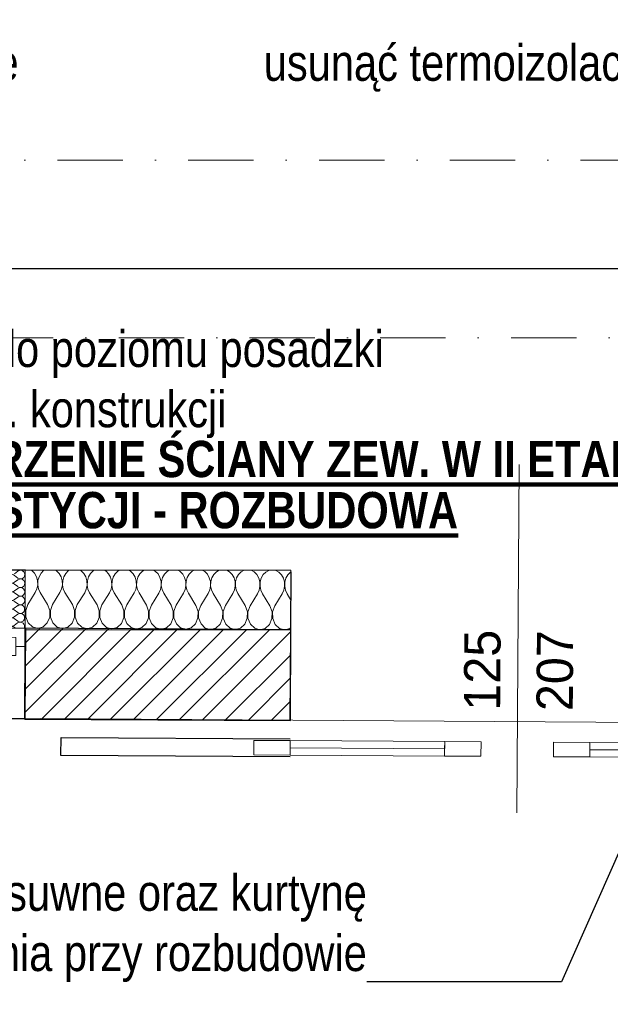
# Model space of a CAD drawing. Header units: millimetres. Extents: x 172139 to 266886, y 98118 to 138225.
# Tile 94 of 123: x 227330 to 228956, y 119498 to 122212. Entities that reach past the tile are written whole.
import ezdxf
from ezdxf.enums import TextEntityAlignment as Align

# ---------------------------------------------------------------- set-up
doc = ezdxf.new("R2010")
doc.units = ezdxf.units.MM
doc.header["$MEASUREMENT"] = 0
doc.linetypes.add('Kropki i Kreski', pattern=[360, 180, -90, 0, -90])
doc.linetypes.add('Wipeout_Contour', pattern=[1000, 0, -1000])
for name, color, linetype in [('Drzwi ArchiCAD', 7, 'Continuous'), ('Konstrukcja - Siatki mod', 7, 'Continuous'), ('KR_INW', 7, 'Continuous'), ('NAPIS_SODON', 7, 'Continuous'), ('ROZBUDOWA_WYBURZENIA_KONSTRUKCYJNE', 7, 'Continuous'), ('Znaczniki drzwi ArchiCADa', 7, 'Continuous')]:
    doc.layers.add(name, color=color, linetype=linetype)
for name, color, linetype, lineweight, true_color in [('Drzwi ArchiCAD_Nr_pióra__48', 7, 'Continuous', 15, 0xa80f02), ('Konstrukcja - Siatki mod_Nr_pióra__48', 7, 'Continuous', 15, 0xa80f02), ('Okna ArchiCADa_Nr_pióra__48', 7, 'Continuous', 15, 0xa80f02), ('ROZBUDOWA_WYBURZENIA_KONSTRUKCYJNE_Nr_pióra__48', 7, 'Continuous', 15, 0xa80f02), ('WN_KR_WYBURZENIA_Nr_pióra__8', 7, 'Continuous', 100, 0xa80f02), ('Znaczniki drzwi ArchiCADa_Nr_pióra__20', 7, 'Continuous', 13, 0xb00000)]:
    doc.layers.add(name, color=color, linetype=linetype, lineweight=lineweight, true_color=true_color)
for name, color, linetype, lineweight in [('Konstrukcja - Siatki mod_Nr_pióra__1', 7, 'Continuous', 13), ('KR_INW_Nr_pióra__101', 252, 'Continuous', 5), ('KR_INW_Nr_pióra__27', 7, 'Continuous', 25), ('NAPIS_SODON_Nr_pióra__1', 7, 'Continuous', 13), ('NAPIS_SODON_Nr_pióra__121', 255, 'Continuous', 0), ('PRZEBUDOWA_WYBURZENIA_OPIS_Nr_pióra__1', 7, 'Continuous', 13), ('ROZBUDOWA_WYBURZENIA_KONSTRUKCYJNE_Nr_pióra__21', 7, 'Continuous', 25), ('ROZBUDOWA_WYBURZENIA_KONSTRUKCYJNE_Nr_pióra__27', 7, 'Continuous', 25), ('ROZBUDOWA_WYBURZENIA_KONSTRUKCYJNE_Nr_pióra__47', 7, 'Continuous', 15), ('STREFA_WYBURZENIA_Nr_pióra__121', 255, 'Continuous', 0), ('Znaczniki drzwi ArchiCADa_Nr_pióra__7', 7, 'Continuous', 13)]:
    doc.layers.add(name, color=color, linetype=linetype, lineweight=lineweight)
doc.styles.add('GENERATED_STYLE_1', font='txt')
doc.styles.add('GENERATED_STYLE_2', font='txt')
doc.linetypes.add('X', pattern='A,0,[1,20231130_A.01.3_WYBURZENIA1.Shx,S=2.380952,R=0,X=0,Y=0],-300,0', length=300)
doc.dimstyles.new('GENERATED_STYLE__3', dxfattribs={"dimtxt": 0.18, "dimasz": 91.2, "dimexe": 0.18, "dimexo": 0.0625, "dimgap": 0.09, "dimtad": 0, "dimtih": 1, "dimtoh": 1, "dimdec": 4, "dimzin": 0, "dimdsep": 46, "dimcen": 0.09, "dimadec": 0, "dimazin": 0, "dimtfac": 1, "dimtdec": 4, "dimtmove": 0, "dimatfit": 3, "dimldrblk": 'ARROWHEAD_5', "dimfxl": 0, "dimtolj": 1, "dimtzin": 0, "dimarcsym": 0})
pattern_1 = [(45, (0, 0), (-31.819804, 31.819804), [])]

# ---------------------------------------------------------------- blocks, each defined once
blk = doc.blocks.new('*X88')
at = {"layer": 'ROZBUDOWA_WYBURZENIA_KONSTRUKCYJNE_Nr_pióra__48', "linetype": 'Continuous'}
for p, q in [((227362.3, 120694.7), (227363.8, 120693.9)), ((227363.8, 120693.9), (227371, 120686.6)), ((227371, 120686.6), (227376.3, 120677.1)), ((227376.3, 120677.1), (227379.3, 120666.3)), ((227380.5, 120666.3), (227383.5, 120677.1)), ((227383.5, 120677.1), (227388.8, 120686.5)), ((227388.8, 120686.5), (227396, 120693.7)), ((227396, 120693.7), (227397.9, 120694.7)), ((227429.6, 120694.7), (227431.8, 120693.5)), ((227431.8, 120693.5), (227439, 120686.2)), ((227439, 120686.2), (227444.3, 120676.7)), ((227444.3, 120676.7), (227447.3, 120665.9)), ((227448.5, 120665.9), (227451.5, 120676.7)), ((227451.5, 120676.7), (227456.8, 120686)), ((227456.8, 120686), (227464, 120693.3)), ((227464, 120693.3), (227466.6, 120694.7)), ((227496.8, 120694.7), (227499.8, 120693.1)), ((227499.8, 120693.1), (227507, 120685.7)), ((227507, 120685.7), (227512.3, 120676.3)), ((227512.3, 120676.3), (227515.3, 120665.5)), ((227516.5, 120665.5), (227519.5, 120676.3)), ((227519.5, 120676.3), (227524.8, 120685.6)), ((227524.8, 120685.6), (227532, 120692.9)), ((227532, 120692.9), (227535.4, 120694.7)), ((227564, 120694.7), (227567.8, 120692.6)), ((227567.8, 120692.6), (227575, 120685.3)), ((227575, 120685.3), (227580.3, 120675.9)), ((227580.3, 120675.9), (227583.3, 120665)), ((227584.5, 120665), (227587.5, 120675.8)), ((227587.5, 120675.8), (227592.8, 120685.2)), ((227592.8, 120685.2), (227600, 120692.4)), ((227600, 120692.4), (227604.2, 120694.7)), ((227631.2, 120694.7), (227635.7, 120692.2)), ((227635.7, 120692.2), (227643, 120684.9)), ((227643, 120684.9), (227648.3, 120675.5)), ((227648.3, 120675.5), (227651.3, 120664.6)), ((227652.5, 120664.6), (227655.5, 120675.4)), ((227655.5, 120675.4), (227660.8, 120684.8)), ((227660.8, 120684.8), (227668, 120692)), ((227668, 120692), (227673, 120694.7)), ((227698.4, 120694.7), (227703.7, 120691.8)), ((227703.7, 120691.8), (227711, 120684.5)), ((227711, 120684.5), (227716.3, 120675)), ((227716.3, 120675), (227719.3, 120664.2)), ((227720.5, 120664.2), (227723.5, 120675)), ((227723.5, 120675), (227728.8, 120684.4)), ((227728.8, 120684.4), (227736, 120691.6)), ((227736, 120691.6), (227741.8, 120694.7)), ((227765.7, 120694.7), (227771.7, 120691.4)), ((227771.7, 120691.4), (227779, 120684.1)), ((227779, 120684.1), (227784.3, 120674.6)), ((227784.3, 120674.6), (227787.3, 120663.8)), ((227788.5, 120663.8), (227791.4, 120674.6)), ((227791.4, 120674.6), (227796.8, 120683.9)), ((227796.8, 120683.9), (227804, 120691.2)), ((227804, 120691.2), (227810.6, 120694.7)), ((227832.9, 120694.7), (227839.7, 120691)), ((227839.7, 120691), (227847, 120683.6)), ((227847, 120683.6), (227852.3, 120674.2)), ((227852.3, 120674.2), (227855.3, 120663.4)), ((227856.4, 120663.4), (227859.4, 120674.2)), ((227859.4, 120674.2), (227864.8, 120683.5)), ((227864.8, 120683.5), (227872, 120690.8)), ((227872, 120690.8), (227879.4, 120694.7)), ((227900.1, 120694.7), (227907.7, 120690.5)), ((227907.7, 120690.5), (227914.9, 120683.2)), ((227914.9, 120683.2), (227920.3, 120673.8)), ((227920.3, 120673.8), (227923.3, 120662.9)), ((227924.4, 120662.9), (227927.4, 120673.7)), ((227927.4, 120673.7), (227932.8, 120683.1)), ((227932.8, 120683.1), (227940, 120690.4)), ((227940, 120690.4), (227948.1, 120694.7)), ((227967.3, 120694.7), (227975.7, 120690.1)), ((227975.7, 120690.1), (227982.9, 120682.8)), ((227982.9, 120682.8), (227988.3, 120673.4)), ((227988.3, 120673.4), (227991.3, 120662.5)), ((227992.4, 120662.5), (227995.4, 120673.3)), ((227995.4, 120673.3), (228000.7, 120682.7)), ((228000.7, 120682.7), (228008, 120689.9)), ((228008, 120689.9), (228016.6, 120694.5)), ((228016.6, 120694.5), (228017.8, 120694.7)), ((228033.3, 120694.7), (228035.1, 120694.4)), ((228035.1, 120694.4), (228043.7, 120689.7)), ((228043.7, 120689.7), (228050.9, 120682.4)), ((228050.9, 120682.4), (228056.3, 120672.9)), ((228056.3, 120672.9), (228059.2, 120662.1)), ((228060.4, 120662.1), (228063.4, 120672.9)), ((228063.4, 120672.9), (228068.7, 120682.3)), ((228068.7, 120682.3), (228076, 120689.5)), ((228076, 120689.5), (228077, 120690)), ((227377.6, 120643.8), (227373.1, 120633.8)), ((227379.8, 120654.9), (227377.6, 120643.8)), ((227379.3, 120666.3), (227379.8, 120654.9)), ((227380, 120654.9), (227380.5, 120666.3)), ((227382.1, 120643.8), (227380, 120654.9)), ((227386.7, 120633.7), (227382.1, 120643.8)), ((227447.7, 120654.5), (227445.6, 120643.4)), ((227447.3, 120665.9), (227447.7, 120654.5)), ((227448, 120654.5), (227448.5, 120665.9)), ((227450.1, 120643.3), (227448, 120654.5)), ((227515.7, 120654.1), (227513.6, 120642.9)), ((227515.3, 120665.5), (227515.7, 120654.1)), ((227516, 120654.1), (227516.5, 120665.5)), ((227518.1, 120642.9), (227516, 120654.1)), ((227583.7, 120653.6), (227581.6, 120642.5)), ((227583.3, 120665), (227583.7, 120653.6)), ((227584, 120653.6), (227584.5, 120665)), ((227586.1, 120642.5), (227584, 120653.6)), ((227651.7, 120653.2), (227649.6, 120642.1)), ((227651.3, 120664.6), (227651.7, 120653.2)), ((227652, 120653.2), (227652.5, 120664.6)), ((227654.1, 120642.1), (227652, 120653.2)), ((227719.7, 120652.8), (227717.6, 120641.7)), ((227719.3, 120664.2), (227719.7, 120652.8)), ((227720, 120652.8), (227720.5, 120664.2)), ((227722.1, 120641.7), (227720, 120652.8)), ((227787.7, 120652.4), (227785.6, 120641.3)), ((227787.3, 120663.8), (227787.7, 120652.4)), ((227788, 120652.4), (227788.5, 120663.8)), ((227790.1, 120641.2), (227788, 120652.4)), ((227855.7, 120652), (227853.6, 120640.9)), ((227855.3, 120663.4), (227855.7, 120652)), ((227856, 120652), (227856.4, 120663.4)), ((227858.1, 120640.8), (227856, 120652)), ((227923.7, 120651.5), (227921.6, 120640.4)), ((227923.3, 120662.9), (227923.7, 120651.5)), ((227924, 120651.5), (227924.4, 120662.9)), ((227926.1, 120640.4), (227924, 120651.5)), ((227991.7, 120651.1), (227989.6, 120640)), ((227991.3, 120662.5), (227991.7, 120651.1)), ((227992, 120651.1), (227992.4, 120662.5)), ((227994.1, 120640), (227992, 120651.1)), ((228059.7, 120650.7), (228057.6, 120639.6)), ((228059.2, 120662.1), (228059.7, 120650.7)), ((228060, 120650.7), (228060.4, 120662.1)), ((228062.1, 120639.6), (228060, 120650.7)), ((227352.7, 120600.8), (227373.1, 120633.8)), ((227407.1, 120600.5), (227386.7, 120633.7)), ((227420.7, 120600.4), (227441.1, 120633.4)), ((227445.6, 120643.4), (227441.1, 120633.4)), ((227454.7, 120633.3), (227450.1, 120643.3)), ((227475.1, 120600.1), (227454.7, 120633.3)), ((227488.7, 120600), (227509.1, 120633)), ((227513.6, 120642.9), (227509.1, 120633)), ((227522.7, 120632.9), (227518.1, 120642.9)), ((227543.1, 120599.7), (227522.7, 120632.9)), ((227556.7, 120599.6), (227577.1, 120632.6)), ((227581.6, 120642.5), (227577.1, 120632.6)), ((227590.7, 120632.5), (227586.1, 120642.5)), ((227611.1, 120599.3), (227590.7, 120632.5)), ((227624.7, 120599.2), (227645.1, 120632.1)), ((227649.6, 120642.1), (227645.1, 120632.1)), ((227658.7, 120632.1), (227654.1, 120642.1)), ((227679.1, 120598.8), (227658.7, 120632.1)), ((227692.7, 120598.8), (227713.1, 120631.7)), ((227717.6, 120641.7), (227713.1, 120631.7)), ((227726.7, 120631.6), (227722.1, 120641.7)), ((227747.1, 120598.4), (227726.7, 120631.6)), ((227760.7, 120598.3), (227781.1, 120631.3)), ((227785.6, 120641.3), (227781.1, 120631.3)), ((227794.7, 120631.2), (227790.1, 120641.2)), ((227815.1, 120598), (227794.7, 120631.2)), ((227828.7, 120597.9), (227849.1, 120630.9)), ((227853.6, 120640.9), (227849.1, 120630.9)), ((227862.7, 120630.8), (227858.1, 120640.8)), ((227883.1, 120597.6), (227862.7, 120630.8)), ((227896.7, 120597.5), (227917.1, 120630.5)), ((227921.6, 120640.4), (227917.1, 120630.5)), ((227930.7, 120630.4), (227926.1, 120640.4)), ((227951, 120597.2), (227930.7, 120630.4)), ((227964.6, 120597.1), (227985, 120630)), ((227989.6, 120640), (227985, 120630)), ((227998.6, 120630), (227994.1, 120640)), ((228019, 120596.7), (227998.6, 120630)), ((228032.6, 120596.7), (228053, 120629.6)), ((228057.6, 120639.6), (228053, 120629.6)), ((228066.6, 120629.5), (228062.1, 120639.6)), ((228077, 120612.7), (228066.6, 120629.5)), ((227346.6, 120584.3), (227352.7, 120600.8)), ((227407.1, 120600.5), (227413.2, 120583.9)), ((227414.6, 120583.9), (227420.7, 120600.4)), ((227475.1, 120600.1), (227481.2, 120583.5)), ((227482.6, 120583.5), (227488.7, 120600)), ((227543.1, 120599.7), (227549.2, 120583.1)), ((227550.6, 120583), (227556.7, 120599.6)), ((227611.1, 120599.3), (227617.2, 120582.6)), ((227618.6, 120582.6), (227624.7, 120599.2)), ((227679.1, 120598.8), (227685.2, 120582.2)), ((227686.5, 120582.2), (227692.7, 120598.8)), ((227747.1, 120598.4), (227753.2, 120581.8)), ((227754.5, 120581.8), (227760.7, 120598.3)), ((227815.1, 120598), (227821.2, 120581.4)), ((227822.5, 120581.4), (227828.7, 120597.9)), ((227883.1, 120597.6), (227889.2, 120581)), ((227890.5, 120581), (227896.7, 120597.5)), ((227951, 120597.2), (227957.2, 120580.5)), ((227958.5, 120580.5), (227964.6, 120597.1)), ((228019, 120596.7), (228025.2, 120580.1)), ((228026.5, 120580.1), (228032.6, 120596.7)), ((227344.9, 120585.2), (227345.2, 120584.3)), ((227345.2, 120584.3), (227344.9, 120566.1)), ((227344.9, 120566.1), (227344.9, 120566.1)), ((227346.9, 120566.1), (227346.6, 120584.3)), ((227353.6, 120549.8), (227346.9, 120566.1)), ((227412.9, 120565.7), (227406.2, 120549.5)), ((227413.2, 120583.9), (227412.9, 120565.7)), ((227414.9, 120565.7), (227414.6, 120583.9)), ((227421.6, 120549.4), (227414.9, 120565.7)), ((227480.9, 120565.3), (227474.2, 120549.1)), ((227481.2, 120583.5), (227480.9, 120565.3)), ((227482.9, 120565.3), (227482.6, 120583.5)), ((227489.6, 120549), (227482.9, 120565.3)), ((227548.9, 120564.9), (227542.2, 120548.7)), ((227549.2, 120583.1), (227548.9, 120564.9)), ((227550.9, 120564.9), (227550.6, 120583)), ((227557.5, 120548.6), (227550.9, 120564.9)), ((227616.9, 120564.5), (227610.2, 120548.3)), ((227617.2, 120582.6), (227616.9, 120564.5)), ((227618.9, 120564.5), (227618.6, 120582.6)), ((227625.5, 120548.2), (227618.9, 120564.5)), ((227684.9, 120564), (227678.2, 120547.8)), ((227685.2, 120582.2), (227684.9, 120564)), ((227686.9, 120564), (227686.5, 120582.2)), ((227693.5, 120547.7), (227686.9, 120564)), ((227752.9, 120563.6), (227746.2, 120547.4)), ((227753.2, 120581.8), (227752.9, 120563.6)), ((227754.9, 120563.6), (227754.5, 120581.8)), ((227761.5, 120547.3), (227754.9, 120563.6)), ((227820.9, 120563.2), (227814.2, 120547)), ((227821.2, 120581.4), (227820.9, 120563.2)), ((227822.9, 120563.2), (227822.5, 120581.4)), ((227829.5, 120546.9), (227822.9, 120563.2)), ((227888.9, 120562.8), (227882.2, 120546.6)), ((227889.2, 120581), (227888.9, 120562.8)), ((227890.8, 120562.8), (227890.5, 120581)), ((227897.5, 120546.5), (227890.8, 120562.8)), ((227956.9, 120562.4), (227950.2, 120546.2)), ((227957.2, 120580.5), (227956.9, 120562.4)), ((227958.8, 120562.4), (227958.5, 120580.5)), ((227965.5, 120546.1), (227958.8, 120562.4)), ((228025.2, 120580.1), (228024.9, 120562)), ((228026.8, 120561.9), (228026.5, 120580.1)), ((227365.3, 120538.6), (227353.6, 120549.8)), ((227379.9, 120534.5), (227365.3, 120538.6)), ((227394.5, 120538.4), (227379.9, 120534.5)), ((227406.2, 120549.5), (227394.5, 120538.4)), ((227433.3, 120538.1), (227421.6, 120549.4)), ((227447.9, 120534.1), (227433.3, 120538.1)), ((227462.5, 120538), (227447.9, 120534.1)), ((227474.2, 120549.1), (227462.5, 120538)), ((227501.3, 120537.7), (227489.6, 120549)), ((227515.9, 120533.6), (227501.3, 120537.7)), ((227530.4, 120537.5), (227515.9, 120533.6)), ((227542.2, 120548.7), (227530.4, 120537.5)), ((227569.3, 120537.3), (227557.5, 120548.6)), ((227583.9, 120533.2), (227569.3, 120537.3)), ((227598.4, 120537.1), (227583.9, 120533.2)), ((227610.2, 120548.3), (227598.4, 120537.1)), ((227637.3, 120536.9), (227625.5, 120548.2)), ((227651.9, 120532.8), (227637.3, 120536.9)), ((227666.4, 120536.7), (227651.9, 120532.8)), ((227678.2, 120547.8), (227666.4, 120536.7)), ((227705.3, 120536.5), (227693.5, 120547.7)), ((227719.9, 120532.4), (227705.3, 120536.5)), ((227734.4, 120536.3), (227719.9, 120532.4)), ((227746.2, 120547.4), (227734.4, 120536.3)), ((227773.3, 120536), (227761.5, 120547.3)), ((227787.9, 120532), (227773.3, 120536)), ((227802.4, 120535.9), (227787.9, 120532)), ((227814.2, 120547), (227802.4, 120535.9)), ((227841.3, 120535.6), (227829.5, 120546.9)), ((227855.9, 120531.5), (227841.3, 120535.6)), ((227870.4, 120535.4), (227855.9, 120531.5)), ((227882.2, 120546.6), (227870.4, 120535.4)), ((227909.3, 120535.2), (227897.5, 120546.5)), ((227923.9, 120531.1), (227909.3, 120535.2)), ((227938.4, 120535), (227923.9, 120531.1)), ((227950.2, 120546.2), (227938.4, 120535)), ((227977.3, 120534.8), (227965.5, 120546.1)), ((228018.2, 120545.7), (228006.4, 120534.6)), ((228024.9, 120562), (228018.2, 120545.7)), ((228033.5, 120545.6), (228026.8, 120561.9)), ((228045.3, 120534.4), (228033.5, 120545.6)), ((228077, 120536.6), (228074.4, 120534.2)), ((227991.8, 120530.7), (227977.3, 120534.8)), ((228006.4, 120534.6), (227991.8, 120530.7)), ((228059.8, 120530.3), (228045.3, 120534.4)), ((228074.4, 120534.2), (228059.8, 120530.3))]:
    blk.add_line(p, q, dxfattribs=at)
blk = doc.blocks.new('Wypełnienie_3', base_point=(0, 0))
at = {"layer": 'ROZBUDOWA_WYBURZENIA_KONSTRUKCYJNE_Nr_pióra__48', "linetype": 'X'}
for p, q in [((227344.9, 120694.7), (228077, 120694.7)), ((227344.9, 120530.2), (227344.9, 120694.7)), ((228077, 120694.7), (228077, 120530.2)), ((228077, 120530.2), (227344.9, 120530.2))]:
    blk.add_line(p, q, dxfattribs=at)
blk.add_blockref('*X88', (0, 0), dxfattribs=at)
blk = doc.blocks.new('Strop_1', base_point=(179225, 121523.3))
at = {"layer": 'NAPIS_SODON_Nr_pióra__1', "linetype": 'Continuous', "flags": 128}
blk.add_lwpolyline([(179225, 121523.3), (179225.9, 107003.8), (250898.3, 107008.3), (250897.4, 121527.8)], close=True, dxfattribs=at)
blk = doc.blocks.new('Strop_2', base_point=(188316, 115154.1))
at = {"layer": 'NAPIS_SODON_Nr_pióra__121', "linetype": 'Continuous', "flags": 128}
blk.add_lwpolyline([(205315.4, 121145.6), (224463.2, 121145.6), (224463.2, 120284.7), (224843.2, 120284.7), (224843.2, 121525.6), (230445.6, 121525.6), (230445.6, 120284.7), (230445.6, 115394.1), (230442.2, 115394.1), (230443.9, 117003.9), (226439, 117009.8), (226379.4, 115221.6), (224893.2, 115252.5), (224893.2, 113397.6), (205242.2, 113397.6)], dxfattribs=at)
blk = doc.blocks.new('*X393')
at = {"layer": 'ROZBUDOWA_WYBURZENIA_KONSTRUKCYJNE_Nr_pióra__48', "linetype": 'Continuous'}
for p, q in [((227325.4, 120692.4), (227315.8, 120685.3)), ((227325.3, 120673.4), (227315.8, 120680.6)), ((227325.1, 120644.8), (227315.6, 120637.7)), ((227325.3, 120668.6), (227315.7, 120661.5)), ((227325.1, 120649.6), (227315.7, 120656.8)), ((227325, 120621), (227315.4, 120613.9)), ((227325, 120625.8), (227315.5, 120633)), ((227324.8, 120597.2), (227315.3, 120590.1)), ((227324.9, 120601.9), (227315.4, 120609.1)), ((227324.7, 120573.4), (227315.1, 120566.3)), ((227324.7, 120578.1), (227315.2, 120585.3)), ((227318.7, 120534.8), (227314.9, 120537.7)), ((227324.5, 120549.6), (227315, 120542.5)), ((227324.6, 120554.3), (227315.1, 120561.5))]:
    blk.add_line(p, q, dxfattribs=at)
for centre, start, end in [((227308.6, 120671.1), 52.7768, 179.6467), ((227308.6, 120671.1), 179.6467, 306.5166), ((227332.4, 120659), 232.7768, 126.5166), ((227332.5, 120682.9), 232.7768, 126.5166), ((227308.5, 120647.3), 52.7768, 179.6467), ((227308.5, 120647.3), 179.6467, 306.5166), ((227332.2, 120635.2), 232.7768, 126.5166), ((227308.3, 120623.5), 52.7768, 179.6467), ((227308.3, 120623.5), 179.6467, 306.5166), ((227332.1, 120611.4), 232.7768, 126.5166), ((227308.2, 120599.7), 52.7768, 179.6467), ((227308.2, 120599.7), 179.6467, 306.5166), ((227331.9, 120587.6), 232.7768, 126.5166), ((227307.9, 120552.1), 52.7768, 179.6467), ((227308, 120575.9), 52.7768, 179.6467), ((227308, 120575.9), 179.6467, 306.5166), ((227331.8, 120563.8), 232.7768, 126.5166), ((227307.9, 120552.1), 179.6467, 306.5166), ((227307.7, 120528.2), 52.7768, 145.5909), ((227331.6, 120540), 333.5428, 126.5166)]:
    blk.add_arc(centre, 11.9, start, end, dxfattribs=at)
blk = doc.blocks.new('Okno dwuskrzydłowe 19_8')
at = {"layer": 'Okna ArchiCADa_Nr_pióra__48', "linetype": 'Continuous'}
for p, q in [((-733.8, 200), (733.8, 200)), ((-733.8, 0), (-708.8, 0)), ((-733.8, -50), (-733.8, 0)), ((-708.8, 25), (-658.8, 25)), ((-708.8, -25), (-708.8, 25)), ((-708.8, 0), (-708.8, -25)), ((-658.8, 25), (183.8, 25)), ((-658.8, 25), (-658.8, -25)), ((-658.8, 25), (183.8, 25)), ((-658.8, 0), (183.8, 0)), ((183.8, -25), (183.8, 25)), ((183.8, 25), (233.8, 25)), ((233.8, 25), (233.8, -25)), ((233.8, 25), (283.8, 25)), ((233.8, -25), (233.8, 25)), ((283.8, 25), (658.8, 25)), ((283.8, 25), (283.8, -25)), ((283.8, 25), (658.8, 25)), ((283.8, 0), (658.8, 0)), ((658.8, -25), (658.8, 25)), ((658.8, 25), (708.8, 25)), ((708.8, 25), (708.8, -25)), ((708.8, -25), (708.8, 0)), ((708.8, 0), (733.8, 0)), ((733.8, -50), (733.8, 0)), ((-708.8, -25), (-683.8, -25)), ((-658.8, -25), (-708.8, -25)), ((-683.8, -25), (-683.8, -50)), ((183.8, -25), (-658.8, -25)), ((233.8, -25), (183.8, -25)), ((283.8, -25), (233.8, -25)), ((658.8, -25), (283.8, -25)), ((708.8, -25), (658.8, -25)), ((683.8, -50), (683.8, -25)), ((683.8, -25), (708.8, -25)), ((-683.8, -50), (-733.8, -50)), ((-683.8, -50), (-733.8, -50)), ((233.8, -50), (-683.8, -50)), ((683.8, -50), (233.8, -50)), ((733.8, -50), (683.8, -50)), ((683.8, -50), (733.8, -50)), ((-683.8, -210), (683.8, -210)), ((-683.8, -210), (-683.8, -240)), ((683.8, -240), (683.8, -210)), ((-683.8, -240), (683.8, -240))]:
    blk.add_line(p, q, dxfattribs=at)
blk = doc.blocks.new('Ściana_90', base_point=(224843.2, 120710.1))
at = {"layer": 'ROZBUDOWA_WYBURZENIA_KONSTRUKCYJNE_Nr_pióra__21', "linetype": 'X'}
blk.add_line((227345.7, 120694.7), (227295.7, 120695), dxfattribs=at)
at = {"layer": 'ROZBUDOWA_WYBURZENIA_KONSTRUKCYJNE_Nr_pióra__27', "linetype": 'Continuous'}
for p, q in [((227344.7, 120534.7), (227344.4, 120484.7)), ((227344.4, 120484.7), (227343.1, 120284.7))]:
    blk.add_line(p, q, dxfattribs=at)
blk.add_point((227344.7, 120534.7), dxfattribs=at)
at = {"layer": 'ROZBUDOWA_WYBURZENIA_KONSTRUKCYJNE_Nr_pióra__47', "linetype": 'Continuous'}
for p, q in [((227344.7, 120534.7), (227294.7, 120535)), ((227294.7, 120535), (227344.7, 120534.7))]:
    blk.add_line(p, q, dxfattribs=at)
at = {"layer": 'Okna ArchiCADa_Nr_pióra__48', "linetype": 'Continuous', "xscale": -1, "zscale": 1000, "rotation": 179.646702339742}
blk.add_blockref('Okno dwuskrzydłowe 19_8', (226610.6, 120489.2), dxfattribs=at)
at = {"layer": 'ROZBUDOWA_WYBURZENIA_KONSTRUKCYJNE'}
blk.add_blockref('*X393', (0, 0), dxfattribs=at)
blk = doc.blocks.new('*X465')
at = {"layer": 'ROZBUDOWA_WYBURZENIA_KONSTRUKCYJNE_Nr_pióra__48', "linetype": 'Continuous'}
for p, q in [((228077.6, 120682.2), (228076.9, 120682.6)), ((228077.1, 120604.5), (228076.4, 120603.6)), ((228076.1, 120542.9), (228076.7, 120542.4))]:
    blk.add_line(p, q, dxfattribs=at)
blk = doc.blocks.new('Drzwi przesuwne_ podwójne_ kieszeniowe 19_2')
at = {"layer": 'Drzwi ArchiCAD_Nr_pióra__48', "linetype": 'Continuous'}
for p, q in [((-625.7, -5), (-725.7, -5)), ((-725.7, -5), (-725.7, -45)), ((-200, -5), (-625.7, -5)), ((-625.7, -5), (-625.7, -25)), ((-625.7, -45), (-625.7, -5)), ((-625.7, -25), (-200, -25)), ((-200, -25), (-625.7, -25)), ((-625.7, -25), (-625.7, -45)), ((-200, -25), (-625.7, -25)), ((-200, -25), (-200, -5)), ((-100, -5), (-200, -5)), ((-200, -5), (-200, -45)), ((-200, -45), (-200, -25)), ((-100, -45), (-100, -5)), ((100, -5), (200, -5)), ((100, -45), (100, -5)), ((200, -25), (200, -5)), ((200, -5), (625.7, -5)), ((200, -5), (200, -45)), ((625.7, -25), (200, -25)), ((200, -45), (200, -25)), ((200, -25), (625.7, -25)), ((200, -25), (625.7, -25)), ((625.7, -5), (625.7, -25)), ((625.7, -45), (625.7, -5)), ((625.7, -5), (725.7, -5)), ((625.7, -25), (625.7, -45)), ((725.7, -5), (725.7, -45)), ((-725.7, -45), (-625.7, -45)), ((-625.7, -45), (-200, -45)), ((-200, -45), (-100, -45)), ((200, -45), (100, -45)), ((625.7, -45), (200, -45)), ((725.7, -45), (625.7, -45))]:
    blk.add_line(p, q, dxfattribs=at)
blk = doc.blocks.new('Znacznik Wym 19_32')
at = {"layer": 'Znaczniki drzwi ArchiCADa_Nr_pióra__20', "linetype": 'Continuous'}
blk.add_line((0, -660), (0, 300), dxfattribs=at)
at = {"layer": 'Znaczniki drzwi ArchiCADa_Nr_pióra__7', "style": 'GENERATED_STYLE_1'}
for tag, p in [('AC_MarkerText_2', (-17.6, -379.3)), ('AC_MarkerText_3', (182.4, -379.3))]:
    blk.add_attdef(tag, text='', height=100, rotation=90, dxfattribs=at).set_placement(p, align=Align.BOTTOM_LEFT)
blk = doc.blocks.new('Ściana_132', base_point=(228077, 120690.2))
at = {"layer": 'ROZBUDOWA_WYBURZENIA_KONSTRUKCYJNE_Nr_pióra__48', "linetype": 'Continuous'}
h = blk.add_hatch(dxfattribs=at)
h.set_pattern_fill('Cegła_licówka', color=256, style=0, pattern_type=2)
h.set_pattern_definition(pattern_1)
h.paths.add_polyline_path([(228076, 120530.2), (228074.4, 120280.2), (228075.1, 120280.2), (228076.6, 120530.2)])
at = {"layer": 'ROZBUDOWA_WYBURZENIA_KONSTRUKCYJNE_Nr_pióra__21', "linetype": 'X', "flags": 128}
blk.add_lwpolyline([(228077.6, 120690.2), (228077, 120690.2)], dxfattribs=at)
at = {"layer": 'ROZBUDOWA_WYBURZENIA_KONSTRUKCYJNE_Nr_pióra__27', "linetype": 'Continuous'}
for p, q in [((228075.1, 120280.2), (228076.6, 120530.2)), ((228076.6, 120530.2), (228076, 120530.2)), ((227443.8, 120184.1), (227444.1, 120234.1)), ((227444.1, 120234.1), (228074.8, 120230.2)), ((228074.5, 120180.2), (227443.8, 120184.1))]:
    blk.add_line(p, q, dxfattribs=at)
at = {"layer": 'ROZBUDOWA_WYBURZENIA_KONSTRUKCYJNE_Nr_pióra__27', "linetype": 'Continuous', "flags": 128}
blk.add_lwpolyline([(228076, 120530.2), (228074.4, 120280.2)], dxfattribs=at)
at = {"layer": 'ROZBUDOWA_WYBURZENIA_KONSTRUKCYJNE_Nr_pióra__47', "linetype": 'Continuous'}
blk.add_line((228076.6, 120530.2), (228077.6, 120690.2), dxfattribs=at)
at = {"layer": 'ROZBUDOWA_WYBURZENIA_KONSTRUKCYJNE_Nr_pióra__47', "linetype": 'Continuous', "flags": 128}
blk.add_lwpolyline([(228077, 120690.2), (228076, 120530.2)], dxfattribs=at)
at = {"layer": 'Drzwi ArchiCAD', "linetype": 'Continuous', "xscale": -1, "zscale": 1000, "rotation": 179.6467023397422}
blk.add_blockref('Drzwi przesuwne_ podwójne_ kieszeniowe 19_2', (228700.2, 120176.3), dxfattribs=at)
at = {"layer": 'ROZBUDOWA_WYBURZENIA_KONSTRUKCYJNE'}
blk.add_blockref('*X465', (0, 0), dxfattribs=at)
at = {"layer": 'Znaczniki drzwi ArchiCADa', "color": 14, "lineweight": 13, "true_color": 0xb00000}
ref = blk.add_blockref('Znacznik Wym 19_32', (228703.3, 120686.3), dxfattribs=dict(at, rotation=359.6467023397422))
ref.add_attrib('AC_MarkerText_2', '125', dxfattribs={"layer": 'Znaczniki drzwi ArchiCADa_Nr_pióra__7', "color": 7, "height": 100, "rotation": 89.6467, "style": 'GENERATED_STYLE_1'}).set_placement((228683.1, 120307.1), align=Align.BOTTOM_LEFT)
ref.add_attrib('AC_MarkerText_3', '207', dxfattribs={"layer": 'Znaczniki drzwi ArchiCADa_Nr_pióra__7', "color": 7, "height": 100, "rotation": 89.6467, "style": 'GENERATED_STYLE_1'}).set_placement((228883.1, 120305.9), align=Align.BOTTOM_LEFT)
blk = doc.blocks.new('ARROWHEAD_5')
at = {"color": 0, "linetype": 'Continuous', "lineweight": 0}
blk.add_line((0, 0), (-1, 0), dxfattribs=at)
blk.add_solid([(-1, 0.2679), (0, 0), (-1, -0.2679), (-1, 0.2679)], dxfattribs=at)
blk = doc.blocks.new('Ściana_139', base_point=(227345.9, 120534.7))
at = {"layer": 'KR_INW_Nr_pióra__101', "linetype": 'Continuous'}
h = blk.add_hatch(dxfattribs=at)
h.set_pattern_fill('Cegła_licówka', color=256, style=0, pattern_type=2)
h.set_pattern_definition(pattern_1)
h.paths.add_polyline_path([(227344.4, 120284.7), (228075.4, 120280.2), (228077, 120530.2), (227345.9, 120534.7)])
at = {"layer": 'KR_INW_Nr_pióra__27', "linetype": 'Continuous', "flags": 128}
for points in [[(227345.9, 120534.7), (227344.4, 120284.7)], [(228077, 120530.2), (227345.9, 120534.7)], [(228075.4, 120280.2), (228077, 120530.2)], [(227344.4, 120284.7), (228075.4, 120280.2)]]:
    blk.add_lwpolyline(points, dxfattribs=at)
blk = doc.blocks.new('Standardowy znacznik siatki_9')
at = {"layer": 'Konstrukcja - Siatki mod_Nr_pióra__48', "linetype": 'Kropki i Kreski'}
blk.add_line((1000, 0), (5833.1, 0), dxfattribs=at)
at = {"layer": 'Konstrukcja - Siatki mod_Nr_pióra__1', "style": 'GENERATED_STYLE_1'}
for tag, p in [('AC_MarkerText_1_0', (-125, 0.5)), ('AC_MarkerText_1_1', (6958.1, 0.5))]:
    blk.add_attdef(tag, text='', height=100, dxfattribs=at).set_placement(p, align=Align.MIDDLE_CENTER)
blk = doc.blocks.new('Standardowy znacznik siatki_10')
at = {"layer": 'Konstrukcja - Siatki mod_Nr_pióra__48', "linetype": 'Kropki i Kreski'}
blk.add_line((1000, 0), (72912, 0), dxfattribs=at)

msp = doc.modelspace()

# ---------------------------------------------------------------- linework, layer by layer
at = {"layer": 'STREFA_WYBURZENIA_Nr_pióra__121', "linetype": 'Continuous', "flags": 128}
msp.add_lwpolyline([(224883.2, 120302.4), (224883.2, 117012.1), (230443.9, 117003.9), (230445.9, 120265.6)], close=True, dxfattribs=at)

# ---------------------------------------------------------------- block references
at = {"layer": 'Konstrukcja - Siatki mod', "color": 8, "linetype": 'Continuous', "lineweight": 13, "zscale": 1000}
msp.add_blockref('Standardowy znacznik siatki_9', (224273.6, 121825.6), dxfattribs=at)
at = {"layer": 'KR_INW'}
msp.add_blockref('Ściana_139', (227345.9, 120534.7), dxfattribs=at)
at = {"layer": 'NAPIS_SODON', "linetype": 'Continuous'}
msp.add_blockref('Strop_1', (179225, 121523.3), dxfattribs=at)
at = {"layer": 'NAPIS_SODON', "color": 255, "linetype": 'Continuous', "lineweight": 0}
msp.add_blockref('Strop_2', (188316, 115154.1), dxfattribs=at)
at = {"layer": 'ROZBUDOWA_WYBURZENIA_KONSTRUKCYJNE'}
for name, p in [('Ściana_132', (228077, 120690.2)), ('Ściana_90', (224843.2, 120710.1))]:
    msp.add_blockref(name, p, dxfattribs=at)
at = {"layer": 'ROZBUDOWA_WYBURZENIA_KONSTRUKCYJNE_Nr_pióra__48', "linetype": 'X'}
msp.add_blockref('Wypełnienie_3', (0, 0), dxfattribs=at)

# ---------------------------------------------------------------- wipeouts: each hides what was drawn before it
at = {"linetype": 'Wipeout_Contour', "ltscale": 1030279.748395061}
msp.add_wipeout([(226215.2, 122212.4), (227371.5, 122212.4), (227371.5, 121975.7), (226215.2, 121975.7)], dxfattribs=at).dxf.layer = 'PRZEBUDOWA_WYBURZENIA_OPIS_Nr_pióra__1'
at = {"linetype": 'Wipeout_Contour', "ltscale": 1036422.037241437}
msp.add_wipeout([(227958.1, 122211.7), (229114.3, 122211.7), (229114.3, 121975), (227958.1, 121975)], dxfattribs=at).dxf.layer = 'PRZEBUDOWA_WYBURZENIA_OPIS_Nr_pióra__1'

# ---------------------------------------------------------------- next in the draw order: texts
at = {"layer": 'PRZEBUDOWA_WYBURZENIA_OPIS_Nr_pióra__1', "linetype": 'Continuous', "char_height": 100, "style": 'GENERATED_STYLE_1'}
for insert, attachment_point in [((226251.2, 122014.4), 7), ((229078.3, 122013.7), 9)]:
    msp.add_mtext('\\A1;{\\fArial Narrow|b0|i0|c238|p34;usunąć termoizolacje}', dxfattribs=dict(at, insert=insert, attachment_point=attachment_point))

# ---------------------------------------------------------------- next in the draw order: wipeouts: each hides what was drawn before it
at = {"linetype": 'Wipeout_Contour', "ltscale": 1030711.758266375}
msp.add_wipeout([(226348.2, 121421.6), (228418.3, 121421.6), (228418.3, 121020.2), (226348.2, 121020.2)], dxfattribs=at).dxf.layer = 'PRZEBUDOWA_WYBURZENIA_OPIS_Nr_pióra__1'
at = {"linetype": 'Wipeout_Contour', "ltscale": 1026156.433404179}
msp.add_wipeout([(225455.6, 119922.5), (228322, 119922.5), (228322, 119521.1), (225455.6, 119521.1)], dxfattribs=at).dxf.layer = 'PRZEBUDOWA_WYBURZENIA_OPIS_Nr_pióra__1'

# ---------------------------------------------------------------- next in the draw order: block references
at = {"layer": 'Konstrukcja - Siatki mod', "color": 8, "linetype": 'Continuous', "lineweight": 13, "zscale": 1000}
msp.add_blockref('Standardowy znacznik siatki_10', (177989.3, 121335.6), dxfattribs=at)

# ---------------------------------------------------------------- next in the draw order: texts
at = {"layer": 'PRZEBUDOWA_WYBURZENIA_OPIS_Nr_pióra__1', "linetype": 'Continuous', "char_height": 100, "line_spacing_factor": 0.995966, "style": 'GENERATED_STYLE_1'}
for s, insert, attachment_point in [('\\A1;{\\fArial Narrow|b0|i0|c238|p34;wyburzyć ścianę do poziomu posadzki \\P\\fArial Narrow|b0|i0|c238|p34;nadproże wg. proj. konstrukcji}', (226384.2, 121058.9), 7), ('\\A1;{\\fArial Narrow|b0|i0|c238|p34;zdemontować drzwi przesuwne oraz kurtynę\\P\\fArial Narrow|b0|i0|c238|p34;kurtyna powietrzna do wykorzystania przy rozbudowie }', (228286, 119559.8), 9)]:
    msp.add_mtext(s, dxfattribs=dict(at, insert=insert, attachment_point=attachment_point))
at = {"layer": 'WN_KR_WYBURZENIA_Nr_pióra__8', "linetype": 'Continuous', "insert": (227751.4, 121051.5), "char_height": 100, "width": 2852.486, "attachment_point": 2, "line_spacing_factor": 0.846062, "style": 'GENERATED_STYLE_2'}
msp.add_mtext('\\A1;{\\fArial Narrow|b1|i0|c238|p34;\\L\\LUWAGA - WYBURZENIE ŚCIANY ZEW. W II ETAPIE INWESTYCJI - ROZBUDOWA}', dxfattribs=at)

# ---------------------------------------------------------------- next in the draw order: leaders
at = {"layer": 'PRZEBUDOWA_WYBURZENIA_OPIS_Nr_pióra__1', "linetype": 'Continuous', "annotation_type": 0, "has_hookline": 1}
for points, hookline_direction, text_width in [([(230298.4, 121070.3), (229614.3, 122013.7), (229078.4, 122013.7)], 1, 1064.8), ([(225691.2, 120704.9), (225848.2, 121058.9), (226384.1, 121058.9)], 0, 1941.8), ([(229867.9, 120412), (229243.5, 118226.8), (228707.6, 118226.8)], 1, 1941.8), ([(229097.7, 120184.6), (228822, 119559.8), (228286.1, 119559.8)], 1, 2727.1)]:
    msp.add_leader(points, dimstyle='GENERATED_STYLE__3', dxfattribs=dict(at, hookline_direction=hookline_direction, text_width=text_width))

doc.saveas('drawing.dxf')
